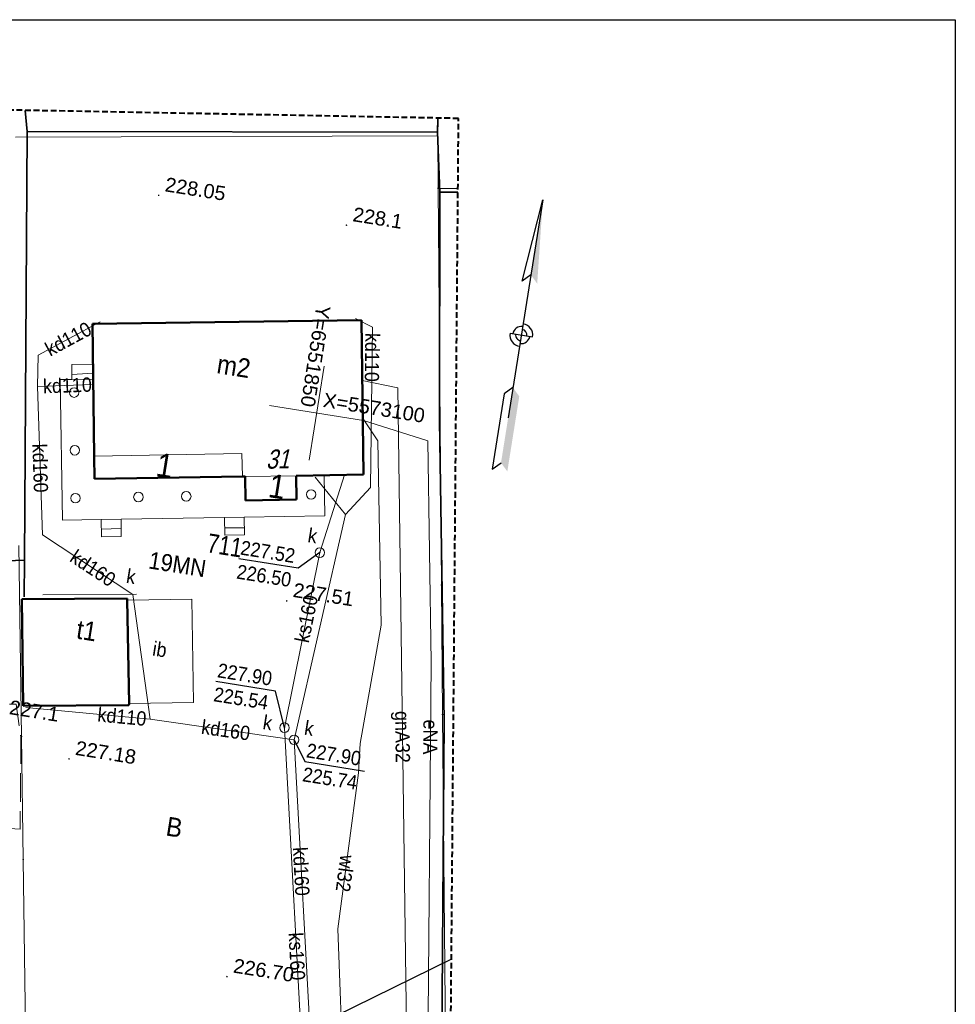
# Model space of a CAD drawing. Extents: x 6551780 to 6552081, y 5572957 to 5573171.
# Tile 19 of 19: x 6552032 to 6552081, y 5573053 to 5573105. Entities that reach past the tile are written whole.
import ezdxf
from ezdxf.enums import TextEntityAlignment as Align

# ---------------------------------------------------------------- set-up
doc = ezdxf.new("R2010")
doc.units = 0
doc.header["$LTSCALE"] = 0.5
for name, pattern in [('2', [0.9, 0.6, -0.3]), ('2 1', [3, 2, -1]), ('219-500', [0, 0]), ('3 1', [4, 3, -1]), ('EGBA', [5, 4, -1]), ('otbt_500', [0, 0]), ('sukl_500', [0, 0])]:
    doc.linetypes.add(name, pattern=pattern)
for name, color, linetype in [('203-punkt graniczny', 7, 'Continuous'), ('211-numer działki ewidencyjnej', 7, 'Continuous'), ('219-działka ewidencyjna', 7, 'Continuous'), ('238-Punkt adresowy budynku', 7, 'Continuous'), ('311-podpora', 7, 'Continuous'), ('312-budynek ewidencyjny', 7, 'Continuous'), ('312-oznaczenie budynku ewidencyjnego-Atr117', 7, 'Continuous'), ('320-blok - kondygnacja nadziemna', 7, 'Continuous'), ('320-blok - kondygnacja nadziemna-Atr25', 7, 'Continuous'), ('352-schody', 7, 'Continuous'), ('inna budowla', 7, 'Continuous'), ('inna budowla-Atr17', 7, 'Continuous'), ('odwodnienie liniowe', 7, 'Continuous'), ('odwodnienie liniowe-Atr17', 7, 'Continuous'), ('ogrodzenie trwałe', 7, 'Continuous'), ('OTRN_O', 7, 'Continuous'), ('przewód elektroenergetyczny (linia)', 7, 'Continuous'), ('przewód elektroenergetyczny (linia)-Atr1', 7, 'Continuous'), ('przewód gazowy', 7, 'Continuous'), ('przewód gazowy-Atr1', 7, 'Continuous'), ('przewód kanalizacyjny', 7, 'Continuous'), ('przewód kanalizacyjny-Atr1', 7, 'Continuous'), ('przewód wodociągowy', 7, 'Continuous'), ('przewód wodociągowy-Atr1', 7, 'Continuous'), ('rzedna', 7, 'Continuous'), ('rzedna-Atr2', 7, 'Continuous'), ('rzedna-Atr3', 7, 'Continuous'), ('Strzałka', 7, 'Continuous'), ('studnia kanalizacyjna', 7, 'Continuous'), ('studnia kanalizacyjna-Atr17', 7, 'Continuous'), ('taras', 7, 'Continuous'), ('Wymiarowanie', 7, 'Continuous')]:
    doc.layers.add(name, color=color, linetype=linetype)
for name, color, linetype, lineweight, true_color in [('EGB', 7, 'Continuous', 20, 0x000000), ('EGB_O', 7, 'Continuous', 20, 0x000000), ('EGUG_O', 7, 'Continuous', 20, 0x000000), ('OTD', 7, 'Continuous', 20, 0x000000), ('OTD_O', 7, 'Continuous', 20, 0x000000), ('OTK', 7, 'Continuous', 20, 0x000000), ('OTK_O', 7, 'Continuous', 20, 0x000000), ('OTRN', 7, 'Continuous', 20, 0x000000), ('OTRS', 7, 'Continuous', 20, 0x000000), ('OTRS_O', 7, 'Continuous', 20, 0x000000), ('OTZ', 7, 'Continuous', 20, 0x000000), ('PARSI', 7, 'Continuous', 20, 0x000000), ('SUK', 7, 'Continuous', 20, 0x803300), ('SUK_O', 7, 'Continuous', 20, 0x803300), ('SUPS', 7, 'Continuous', 20, 0x000000), ('SUPS_O', 7, 'Continuous', 20, 0x000000), ('SUW', 5, 'Continuous', 20, 0x0000ff), ('SUW_O', 5, 'Continuous', 20, 0x0000ff)]:
    doc.layers.add(name, color=color, linetype=linetype, lineweight=lineweight, true_color=true_color)
doc.styles.add('BDOT', font='Arial.ttf', dxfattribs={"width": 0.9})
doc.styles.add('EGiB', font='Arial.ttf', dxfattribs={"width": 0.9})
doc.styles.add('GESUT', font='arial.ttf', dxfattribs={"width": 0.9, "height": 1.5})
doc.styles.add('MZSK', font='Arial.ttf', dxfattribs={"width": 0.9, "height": 0.75})
doc.styles.get("Standard").update_dxf_attribs({"font": 'arial.ttf', "width": 0.9})
doc.linetypes.add('MPNLZ', pattern='A,6,-2,[35,msgB.shx,S=0.016,R=0,X=-1,Y=0],6', length=14)
doc.linetypes.add('OTKB', pattern='A,7,[28,msgB.shx,S=1,R=0,X=0.35,Y=0],-0.7', length=7.7)
doc.linetypes.add('OTOO', pattern='A,7.5,[30,msgB.shx,S=1.28,R=0,X=0,Y=0],7.5', length=15)

# ---------------------------------------------------------------- blocks, each defined once
blk = doc.blocks.new('311')
at = {"color": 0, "linetype": 'Continuous', "lineweight": 0}
blk.add_circle((0, 0), 0.25, dxfattribs=at)
blk = doc.blocks.new('203')
at = {"linetype": 'Continuous', "lineweight": 0}
h = blk.add_hatch(color=0, dxfattribs=at)
edge = h.paths.add_edge_path()
edge.add_arc((0, 0), 0.045, 0, 360)
blk = doc.blocks.new('PW01')
at = {"linetype": 'Continuous', "lineweight": 13}
h = blk.add_hatch(color=0, dxfattribs=at)
edge = h.paths.add_edge_path()
edge.add_arc((0, 0), 0.045, 0, 360)
blk = doc.blocks.new('US15')
at = {"color": 0, "linetype": 'Continuous', "lineweight": 13}
blk.add_circle((0, 0), 0.25, dxfattribs=at)
blk = doc.blocks.new('SUPS_a')
at = {"layer": 'SUPS', "color": 0, "const_width": 0.09, "flags": 128}
blk.add_lwpolyline([(-0.04, 0, 1), (0.04, 0, 1)], format="xyb", close=True, dxfattribs=at)
at = {"layer": 'SUPS_O', "color": 0, "style": 'GESUT', "width": 0.9}
blk.add_attdef('RZG', text='', height=1.5, dxfattribs=at).set_placement((1.37, -0.68), align=Align.MIDDLE_LEFT)
blk.add_attdef('RZD', text='', height=1.5, dxfattribs=at).set_placement((1.37, -2.04), align=Align.TOP_LEFT)
blk = doc.blocks.new('SUKS')
at = {"layer": 'SUK', "color": 0, "lineweight": 18}
blk.add_circle((0, 0), 0.5, dxfattribs=at)
blk = doc.blocks.new('SUWW')
at = {"layer": 'SUW', "color": 0, "const_width": 0.4, "flags": 128}
blk.add_lwpolyline([(-0.2, 0, 1), (0.2, 0, 1)], format="xyb", close=True, dxfattribs=at)
blk = doc.blocks.new('OTZL')
at = {"layer": 'OTZ', "color": 0, "lineweight": 18, "const_width": 0.1}
blk.add_lwpolyline([(-0.05, 0, 1), (0.05, 0, 1)], format="xyb", close=True, dxfattribs=at)
at = {"layer": 'OTZ', "color": 0, "lineweight": 18}
for centre, start, end in [((-0.65, 0.47), 84, 204), ((0.25, 0.76), 12, 132), ((0.8, 0), 300, 60), ((-0.65, -0.47), 156, 276), ((0.25, -0.76), 228, 348)]:
    blk.add_arc(centre, 0.7, start, end, dxfattribs=at)
blk = doc.blocks.new('A$C664B228D')
at = {"layer": 'EGB', "color": 18, "true_color": 0x000000}
for p, q in [((6551824.295, 5573065.836), (6551824.76, 5573062.668)), ((6551824.847, 5573065.522), (6551825.194, 5573063.152)), ((6551825.363, 5573065.444), (6551825.668, 5573063.369)), ((6551825.857, 5573065.524), (6551826.161, 5573063.454))]:
    blk.add_line(p, q, dxfattribs=at)
at = {"layer": 'EGB', "color": 18, "linetype": 'Continuous', "lineweight": 50, "true_color": 0x000000, "flags": 128}
blk.add_lwpolyline([(6551825.96, 5573065.55), (6551826.27, 5573063.46), (6551825.834, 5573063.438), (6551825.233, 5573063.188), (6551824.89, 5573062.87), (6551824.711, 5573062.591), (6551824.564, 5573062.151), (6551824.54, 5573061.92), (6551824.4, 5573061.89), (6551825.75, 5573052.92), (6551835.99, 5573054.41), (6551834.546, 5573064.044), (6551835.03, 5573064.12), (6551834.52, 5573067.54), (6551834.01, 5573067.48), (6551832.55, 5573077.03), (6551822.33, 5573075.5), (6551823.69, 5573066.54), (6551823.82, 5573066.56), (6551823.97, 5573066.215), (6551824.198, 5573065.913), (6551824.53, 5573065.65), (6551824.981, 5573065.468), (6551825.509, 5573065.435)], close=True, dxfattribs=at)
at = {"layer": 'EGB', "color": 18, "linetype": 'EGBA', "lineweight": 50, "true_color": 0x000000, "flags": 128}
blk.add_lwpolyline([(6551823.69, 5573066.54), (6551824.4, 5573061.89), (6551824.54, 5573061.92), (6551824.564, 5573062.151), (6551824.711, 5573062.591), (6551824.89, 5573062.87), (6551825.233, 5573063.188), (6551825.834, 5573063.438), (6551826.27, 5573063.46), (6551825.96, 5573065.55), (6551825.509, 5573065.435), (6551824.981, 5573065.468), (6551824.53, 5573065.65), (6551824.198, 5573065.913), (6551823.97, 5573066.215), (6551823.82, 5573066.56)], close=True, dxfattribs=at)
at = {"layer": 'EGB', "color": 18, "lineweight": 18, "true_color": 0x000000, "flags": 128}
blk.add_lwpolyline([(6551824.579, 5573062.197), (6551824.31, 5573062.29), (6551823.76, 5573066.04), (6551823.97, 5573066.215), (6551824.198, 5573065.913), (6551824.53, 5573065.65), (6551824.981, 5573065.468), (6551825.509, 5573065.435), (6551825.96, 5573065.55), (6551826.27, 5573063.46), (6551825.834, 5573063.438), (6551825.233, 5573063.188), (6551824.89, 5573062.87), (6551824.711, 5573062.591)], close=True, dxfattribs=at)
at = {"layer": 'OTD', "color": 18, "lineweight": 25, "true_color": 0x000000, "flags": 128}
blk.add_lwpolyline([(6551821.98, 5573080.66), (6551824.96, 5573081.11), (6551824.017, 5573087.056), (6551821.05, 5573086.61)], close=True, dxfattribs=at)
at = {"layer": 'OTK', "color": 18, "linetype": '3 1', "lineweight": 18, "true_color": 0x000000, "flags": 128}
blk.add_lwpolyline([(6551829.218, 5573088.387), (6551820.82, 5573086.61), (6551821.81, 5573080.51), (6551830.29, 5573081.78), (6551829.5, 5573086.65)], close=True, dxfattribs=at)
at = {"layer": 'OTK', "color": 18, "linetype": '2 1', "lineweight": 18, "true_color": 0x000000, "flags": 128}
for points in [[(6551837.7, 5573047.7), (6551835.99, 5573054.41), (6551834.546, 5573064.044), (6551835.03, 5573064.12), (6551834.52, 5573067.54), (6551834.01, 5573067.48), (6551832.644, 5573076.417), (6551834.78, 5573075.6), (6551837.775, 5573055.351), (6551839.04, 5573048.57)], [(6551820.03, 5573075.01), (6551821.27, 5573066.22), (6551823.69, 5573066.54), (6551823.82, 5573066.56), (6551823.97, 5573066.215), (6551823.76, 5573066.04), (6551824.271, 5573062.553), (6551822.74, 5573061.86), (6551822.32, 5573061.3), (6551823.47, 5573052.661), (6551824.04, 5573048.75), (6551824.96, 5573042.62), (6551823.74, 5573042.49), (6551823.51, 5573043.77), (6551822.53, 5573050.4), (6551822.07, 5573053.09), (6551820.68, 5573062.22), (6551820.1, 5573066.26), (6551818.86, 5573074.86)]]:
    blk.add_lwpolyline(points, close=True, dxfattribs=at)
at = {"layer": 'OTK', "color": 18, "linetype": 'OTKB', "lineweight": 18, "true_color": 0x000000, "flags": 128}
blk.add_lwpolyline([(6551821.05, 5573062.85), (6551820.87, 5573064.53)], dxfattribs=at)
at = {"layer": 'SUPS', "color": 36, "linetype": 'Continuous', "true_color": 0x803300}
for points in [[(6551816.28, 5573070.27), (6551817.102, 5573068.214), (6551819.915, 5573068.214)], [(6551818.37, 5573057.47), (6551819.094, 5573055.747), (6551821.91, 5573055.747)]]:
    blk.add_lwpolyline(points, dxfattribs=at)
at = {"layer": 'SUPS', "color": 5, "linetype": 'Continuous', "true_color": 0x0000ff}
blk.add_lwpolyline([(6551821.927, 5573061.856), (6551821.993, 5573060.032), (6551824.805, 5573060.032)], dxfattribs=at)
at = {"layer": 'OTZ', "color": 96, "lineweight": 18, "true_color": 0x008000, "xscale": 0.5, "yscale": 0.5, "zscale": 0.5}
blk.add_blockref('OTZL', (6551836.62, 5573043.887, 0.5), dxfattribs=at)
at = {"layer": 'SUPS', "color": 36, "true_color": 0x803300, "xscale": 0.5, "yscale": 0.5, "zscale": 0.5}
for p, values in [((6551816.28, 5573070.27, 226.46), {'RZG': '226.46'}), ((6551818.37, 5573057.47, 226.19), {'RZG': '226.19'})]:
    blk.add_blockref('SUPS_a', p, dxfattribs=at).add_auto_attribs(values)
at = {"layer": 'SUPS', "color": 5, "true_color": 0x0000ff, "xscale": 0.5, "yscale": 0.5, "zscale": 0.5}
blk.add_blockref('SUPS_a', (6551821.927, 5573061.856, 226.3), dxfattribs=at).add_auto_attribs({'RZG': '226.30'})
at = {"layer": 'SUW', "color": 5, "true_color": 0x0000ff, "xscale": 0.5, "yscale": 0.5, "zscale": 0.5}
blk.add_blockref('SUWW', (6551821.927, 5573061.856, 226.3), dxfattribs=at)
at = {"layer": 'EGB_O', "color": 18, "true_color": 0x000000, "char_height": 1, "attachment_point": 5, "style": 'EGiB'}
for s, insert in [('2/4', (6551824.244, 5573064.889)), ('m4', (6551829.553, 5573063.751))]:
    blk.add_mtext(s, dxfattribs=dict(at, insert=insert))
at = {"layer": 'OTD_O', "color": 18, "true_color": 0x000000, "insert": (6551822.827, 5573083.912), "char_height": 0.75, "attachment_point": 5, "style": 'BDOT'}
blk.add_mtext('sm', dxfattribs=at)
at = {"layer": 'OTK_O', "color": 18, "true_color": 0x000000, "insert": (6551827.391, 5573085.156), "char_height": 0.75, "attachment_point": 5, "style": 'BDOT'}
blk.add_mtext('kb.', dxfattribs=at)
at = {"layer": 'OTK_O', "color": 18, "true_color": 0x000000, "char_height": 0.75, "attachment_point": 5, "style": 'BDOT'}
for s, insert, rotation in [('ch.pb.', (6551820.172, 5573070.278), 279.3021), ('ch.kb.', (6551836.608, 5573059.364), 279.737)]:
    blk.add_mtext(s, dxfattribs=dict(at, insert=insert, rotation=rotation))
at = {"layer": 'SUK_O', "color": 36, "true_color": 0x803300, "char_height": 0.75, "attachment_point": 5, "style": 'GESUT'}
for insert in [(6551816.926, 5573069.79), (6551817.683, 5573057.726)]:
    blk.add_mtext('k', dxfattribs=dict(at, insert=insert))
at = {"layer": 'SUW_O', "color": 5, "true_color": 0x0000ff, "insert": (6551822.028, 5573062.46), "char_height": 0.75, "attachment_point": 5, "style": 'GESUT'}
blk.add_mtext('w', dxfattribs=at)
at = {"layer": 'SUK', "color": 36, "lineweight": 18, "true_color": 0x803300, "xscale": 0.5, "yscale": 0.5, "zscale": 0.5}
for p in [(6551816.28, 5573070.27, 226.461), (6551818.37, 5573057.47, 226.186)]:
    blk.add_blockref('SUKS', p, dxfattribs=at)
blk = doc.blocks.new('mzsk')
at = {"layer": 'PARSI', "color": 0}
for p, q in [((0, -5), (0, 5)), ((5, 0), (-5, 0))]:
    blk.add_line(p, q, dxfattribs=at)
blk = doc.blocks.new('OTRS')
at = {"layer": 'OTRS', "color": 0, "lineweight": -3, "const_width": 0.09}
blk.add_lwpolyline([(-0.04, 0, 1), (0.04, 0, 1)], format="xyb", close=True, dxfattribs=at)
at = {"layer": 'OTRS_O', "color": 0, "style": 'BDOT'}
blk.add_attdef('RZEDNA', (0.51, 0.52), '', height=1.5, dxfattribs=at)
blk = doc.blocks.new('OTRN')
at = {"layer": 'OTRN', "color": 0, "const_width": 0.09}
blk.add_lwpolyline([(-0.04, 0, 1), (0.04, 0, 1)], format="xyb", close=True, dxfattribs=at)
at = {"layer": 'OTRN_O', "color": 0, "style": 'BDOT'}
blk.add_attdef('RZEDNA', (0.51, 0.52), '', height=1.5, dxfattribs=at)
blk = doc.blocks.new('A$C664B2598')
at = {"layer": 'Strzałka', "linetype": 'MPNLZ', "lineweight": 25}
blk.add_lwpolyline([(6551861.514, 5573072.763), (6551835.43, 5573054.37), (6551825.84, 5573052.93)], dxfattribs=at)
at = {"layer": 'OTRN', "color": 18, "true_color": 0x000000, "xscale": 0.5, "yscale": 0.5, "zscale": 0.5}
for p, values in [((6551850, 5573110, 228.05), {'RZEDNA': '228.1'}), ((6551836.23, 5573081.57, 227.12), {'RZEDNA': '227.1'})]:
    blk.add_blockref('OTRN', p, dxfattribs=at).add_auto_attribs(values)
at = {"layer": 'OTRS', "color": 18, "true_color": 0x000000, "xscale": 0.5, "yscale": 0.5, "zscale": 0.5}
for p, values in [((6551840, 5573110, 228.05), {'RZEDNA': '228.05'}), ((6551850, 5573090, 227.51), {'RZEDNA': '227.51'}), ((6551840, 5573080, 227.18), {'RZEDNA': '227.18'}), ((6551850, 5573070, 226.7), {'RZEDNA': '226.70'})]:
    blk.add_blockref('OTRS', p, dxfattribs=at).add_auto_attribs(values)
at = {"layer": 'Strzałka', "color": 6, "linetype": 'MPNLZ', "lineweight": 40, "insert": (6551842.514, 5573091.446), "char_height": 0.9, "width": 10.24548, "attachment_point": 1}
blk.add_mtext('19MN', dxfattribs=at)
blk = doc.blocks.new('sdvsdv')
at = {"layer": 'Strzałka'}
for p, q in [((-0.73, 5.52, 286.02), (0.07, 14.32, 286.02)), ((0.07, 14.32, 286.02), (0.07, -8.88, 286.02)), ((0.07, 6.32, 286.02), (-0.73, 5.52, 286.02)), ((-1.13, -0.08, 286.02), (1.27, -0.08, 286.02)), ((0.07, -5.68, 286.02), (-0.73, -6.48, 286.02)), ((-0.73, -6.48, 286.02), (-0.73, -14.48, 286.02)), ((-0.73, -14.48, 286.02), (0.07, -13.68, 286.02))]:
    blk.add_line(p, q, dxfattribs=at)
for radius, start, end in [(1.2, 0, 90), (0.9, 90, 180), (0.6, 0, 90), (1.2, 180, 270), (0.6, 180, 270), (0.9, 270, 0)]:
    blk.add_arc((0.07, -0.08, 286.02), radius, start, end, dxfattribs=at)
for points in [[(0.07, 14.32, 286.02), (0.07, 14.32, 286.02), (0.87, 5.52, 286.02), (0.07, 6.32, 286.02)], [(0.07, -5.68, 286.02), (0.87, -6.48, 286.02), (0.07, -13.68, 286.02), (0.87, -14.48, 286.02)]]:
    blk.add_solid(points, dxfattribs=at)
blk = doc.blocks.new('SEDVADV')
at = {"layer": '219-działka ewidencyjna', "color": 7, "linetype": '219-500', "lineweight": 18}
for points in [[(29.078, 51.621), (29.195, 50.699)], [(30.682, 48.131), (29.645, 47.969)]]:
    blk.add_lwpolyline(points, dxfattribs=at)
at = {"layer": '219-działka ewidencyjna', "color": 7, "linetype": '219-500', "lineweight": 18, "flags": 128}
for points in [[(29.195, 50.699), (7.285, 47.129)], [(29.195, 50.699), (29.645, 47.969)], [(29.645, 47.969), (33.095, 27.399)], [(34.225, 20.689), (33.095, 27.399)], [(10.825, 25.969), (12.545, 16.059)], [(34.225, 20.689), (37.375, 1.969)], [(12.545, 16.059), (13.645, 9.689)], [(13.645, 9.689), (17.105, -10.281)]]:
    blk.add_lwpolyline(points, dxfattribs=at)
at = {"layer": '312-budynek ewidencyjny', "color": 7, "linetype": 'Continuous', "lineweight": 50, "flags": 128}
for points in [[(12.825, 38.079), (26.755, 40.499)], [(26.755, 40.499), (28.135, 32.499)], [(14.005, 31.229), (12.825, 38.079)], [(28.135, 32.499), (24.655, 31.879)], [(24.655, 31.879), (24.875, 30.639)], [(14.205, 30.049), (14.005, 31.229)], [(21.865, 31.389), (14.205, 30.049)], [(22.015, 31.419), (21.865, 31.389)], [(22.225, 30.179), (22.015, 31.419)], [(24.875, 30.639), (22.225, 30.179)], [(11.425, 23.199), (16.885, 24.109)], [(16.885, 24.109), (16.895, 24.019)], [(16.895, 24.019), (17.855, 18.669)], [(12.375, 17.679), (11.425, 23.199)], [(17.855, 18.669), (17.865, 18.579)], [(17.865, 18.579), (12.375, 17.679)]]:
    blk.add_lwpolyline(points, dxfattribs=at)
at = {"layer": '320-blok - kondygnacja nadziemna', "color": 7, "linetype": 'Continuous', "lineweight": 18, "flags": 128}
for points in [[(14.005, 31.229), (14.205, 30.049), (21.865, 31.389), (21.655, 32.579)], [(22.015, 31.419), (22.225, 30.179), (24.875, 30.639), (24.655, 31.879)]]:
    blk.add_lwpolyline(points, close=True, dxfattribs=at)
at = {"layer": '352-schody', "color": 7, "linetype": 'Continuous', "lineweight": 18, "flags": 128}
for points in [[(12.215, 35.019), (12.075, 35.799), (13.185, 35.989), (13.315, 35.209)], [(12.215, 35.019), (12.075, 35.799), (13.185, 35.989), (13.315, 35.209)], [(21.275, 29.119), (22.295, 29.299), (22.455, 28.389), (21.435, 28.209)], [(21.275, 29.119), (22.295, 29.299), (22.455, 28.389), (21.435, 28.209)], [(14.885, 27.999), (15.915, 28.179), (16.075, 27.269), (15.045, 27.089)], [(14.885, 27.999), (15.915, 28.179), (16.075, 27.269), (15.045, 27.089)]]:
    blk.add_lwpolyline(points, close=True, dxfattribs=at)
for points in [[(13.263, 35.522), (12.167, 35.288)], [(22.391, 28.752), (21.369, 28.585)], [(16.001, 27.688), (14.974, 27.494)]]:
    blk.add_lwpolyline(points, dxfattribs=at)
at = {"layer": 'inna budowla', "color": 7, "linetype": 'Continuous', "lineweight": 18, "flags": 128}
blk.add_lwpolyline([(20.245, 24.609), (16.895, 24.019), (17.855, 18.669), (21.195, 19.259)], close=True, dxfattribs=at)
at = {"layer": 'odwodnienie liniowe', "color": 36, "linetype": 'sukl_500', "lineweight": 18, "true_color": 0x803300, "flags": 128}
blk.add_lwpolyline([(12.475, 23.599), (17.345, 24.409)], dxfattribs=at)
at = {"layer": 'ogrodzenie trwałe', "color": 7, "linetype": 'OTOO', "lineweight": 35}
for points in [[(29.155, 50.889), (29.052, 51.617)], [(7.555, 48.608), (7.835, 47.529)], [(29.765, 47.789), (30.711, 47.938)], [(34.365, 20.379), (37.265, 1.279), (37.685, 1.568)]]:
    blk.add_lwpolyline(points, dxfattribs=at)
at = {"layer": 'ogrodzenie trwałe', "color": 7, "linetype": 'OTOO', "lineweight": 35, "flags": 128}
for points in [[(29.155, 50.889), (7.835, 47.529)], [(34.365, 20.379), (31.635, 35.929), (29.765, 47.789), (29.155, 50.889)], [(11.245, 25.249), (7.835, 47.529)], [(-3.945, 22.249), (11.245, 25.249), (11.535, 23.339)]]:
    blk.add_lwpolyline(points, dxfattribs=at)
at = {"layer": 'OTK', "color": 18, "linetype": '3 1', "lineweight": 18, "true_color": 0x000000, "flags": 128}
blk.add_lwpolyline([(-4.445, 10.269), (-2.475, 10.799), (7.745, 12.329), (7.838, 11.716), (9.975, 10.899), (13.235, 11.249), (12.515, 16.039), (11.995, 17.709), (9.385, 17.309), (8.225, 17.179), (5.525, 16.799), (5.484, 17.079), (-2.995, 15.809), (-3.985, 21.909), (-6.635, 21.839), (-5.325, 14.119), (-5.025, 14.179)], close=True, dxfattribs=at)
at = {"layer": 'przewód elektroenergetyczny (linia)', "color": 1, "linetype": 'Continuous', "lineweight": 18, "flags": 128}
blk.add_lwpolyline([(36.575, 0.859), (33.195, 23.319), (31.195, 34.769), (27.645, 35.309)], dxfattribs=at)
at = {"layer": 'przewód gazowy', "color": 52, "linetype": 'Continuous', "lineweight": 18, "true_color": 0xbfbf00, "flags": 128}
blk.add_lwpolyline([(35.615, 0.249), (29.205, 37.289), (27.295, 37.359)], dxfattribs=at)
at = {"layer": 'przewód kanalizacyjny', "color": 36, "linetype": 'Continuous', "lineweight": 18, "true_color": 0x803300, "flags": 128}
for points in [[(26.435, 40.539), (27.395, 40.219), (28.615, 31.879), (27.535, 30.279), (25.645, 31.959)], [(10.485, 34.379), (10.255, 36.009), (13.195, 38.249)], [(10.485, 34.379), (13.265, 34.929)], [(19.085, 18.029), (17.145, 24.369), (11.965, 26.709), (10.485, 34.379)], [(28.755, -13.291), (24.285, -4.791), (30.155, -0.011), (26.125, 18.699), (26.515, 28.079), (27.155, 32.319)], [(29.355, -14.101), (32.235, -1.921), (30.325, 1.469), (26.725, 18.149), (27.535, 30.279)], [(26.725, 18.149), (19.085, 18.029)], [(19.085, 18.029), (12.535, 17.609)]]:
    blk.add_lwpolyline(points, dxfattribs=at)
at = {"layer": 'przewód wodociągowy', "color": 5, "linetype": 'Continuous', "lineweight": 18, "flags": 128}
blk.add_lwpolyline([(40.735, -12.351), (40.585, -12.311), (39.865, -12.121), (39.425, -11.801), (32.005, 0.179), (32.105, 0.849), (30.555, 8.689), (30.335, 16.969), (30.195, 18.499), (30.305, 24.819), (28.605, 34.369), (27.625, 35.429)], dxfattribs=at)
at = {"layer": 'rzedna-Atr2', "color": 36, "true_color": 0x803300, "flags": 128}
for points in [[(26.515, 28.079), (25.515, 27.089), (22.369, 27.089)], [(26.125, 18.699), (25.365, 20.529), (22.187, 20.529)], [(26.725, 18.149), (27.465, 17.109), (30.643, 17.109)]]:
    blk.add_lwpolyline(points, dxfattribs=at)
at = {"layer": 'Strzałka', "color": 204, "linetype": '2', "lineweight": 40}
blk.add_lwpolyline([(30.135, 51.769), (-41.655, 41.719), (-23.695, -71.161), (41.065, -20.901)], close=True, dxfattribs=at)
at = {"layer": 'taras', "color": 7, "linetype": 'otbt_500', "lineweight": 18, "flags": 128}
blk.add_lwpolyline([(11.595, 34.919), (12.215, 35.019), (13.315, 35.209), (14.005, 31.229), (14.205, 30.049), (21.865, 31.389), (22.015, 31.419), (22.225, 30.179), (24.875, 30.639), (24.655, 31.879), (26.105, 32.139), (26.475, 30.029), (22.295, 29.299), (21.275, 29.119), (15.915, 28.179), (14.885, 27.999), (12.885, 27.639)], close=True, dxfattribs=at)
at = {"xscale": 0.5, "yscale": 0.5, "zscale": 0.5}
blk.add_blockref('sdvsdv', (35.149, 41.083), dxfattribs=at)
at = {"layer": '203-punkt graniczny', "color": 7, "linetype": 'Continuous', "lineweight": 18}
for p in [(29.645, 47.969), (33.095, 27.399), (34.225, 20.689), (12.545, 16.059), (13.645, 9.689)]:
    blk.add_blockref('203', p, dxfattribs=at)
at = {"layer": '311-podpora', "color": 7, "linetype": 'Continuous', "lineweight": 18}
for p in [(12.435, 34.359), (12.945, 31.369), (25.585, 31.029), (19.115, 29.899), (16.635, 29.469), (13.375, 28.889)]:
    blk.add_blockref('311', p, dxfattribs=at)
at = {"layer": 'PARSI', "xscale": 0.5, "yscale": 0.5, "zscale": 0.5}
blk.add_blockref('mzsk', (25.195, 35.299), dxfattribs=at)
at = {"layer": 'rzedna', "color": 36, "linetype": 'Continuous', "lineweight": 18, "true_color": 0x803300}
for p in [(26.515, 28.079), (26.125, 18.699), (26.725, 18.149)]:
    blk.add_blockref('PW01', p, dxfattribs=at)
at = {"layer": 'studnia kanalizacyjna', "color": 36, "linetype": 'Continuous', "lineweight": 18, "true_color": 0x803300}
for p in [(26.515, 28.079), (26.125, 18.699), (26.725, 18.149)]:
    blk.add_blockref('US15', p, dxfattribs=at)
at = {"layer": '211-numer działki ewidencyjnej', "color": 7, "linetype": 'Continuous', "lineweight": 18, "width": 0.79}
blk.add_text('711', height=1, dxfattribs=at).set_placement((20.605, 27.169))
at = {"layer": '238-Punkt adresowy budynku', "color": 7, "linetype": 'Continuous', "lineweight": 25, "oblique": 15, "width": 0.79}
blk.add_text('31', height=1, rotation=10.325, dxfattribs=at).set_placement((23.635, 32.099), align=Align.CENTER)
at = {"layer": '312-oznaczenie budynku ewidencyjnego-Atr117', "color": 7, "width": 0.9}
blk.add_text('m2', height=1, dxfattribs=at).set_placement((19.635, 37.049), align=Align.MIDDLE_LEFT)
blk.add_text('t1', height=1, dxfattribs=at).set_placement((14.535, 21.609))
at = {"layer": '320-blok - kondygnacja nadziemna-Atr25', "color": 7, "width": 0.9}
for p in [(17.315, 30.699), (23.325, 30.539)]:
    blk.add_text('1', height=1.25, dxfattribs=at).set_placement(p)
at = {"layer": 'EGUG_O', "color": 96, "true_color": 0x008000, "insert": (20.813, 12.123), "char_height": 1, "attachment_point": 7, "style": 'EGiB'}
blk.add_mtext('B', dxfattribs=at)
at = {"layer": 'inna budowla-Atr17', "color": 7, "width": 0.9}
blk.add_text('ib', height=0.75, dxfattribs=at).set_placement((18.635, 21.359))
at = {"layer": 'odwodnienie liniowe-Atr17', "color": 36, "true_color": 0x803300, "width": 0.9}
blk.add_text('k', height=0.75, dxfattribs=at).set_placement((16.675, 24.909))
at = {"layer": 'przewód elektroenergetyczny (linia)-Atr1', "color": 1, "width": 0.9}
blk.add_text('eNA', height=0.75, rotation=278.558, dxfattribs=at).set_placement((33.645, 20.329), align=Align.MIDDLE_LEFT)
at = {"layer": 'przewód gazowy-Atr1', "color": 52, "true_color": 0xbfbf00, "width": 0.9}
blk.add_text('gnA32', height=0.75, rotation=279.818, dxfattribs=at).set_placement((32.105, 20.539), align=Align.MIDDLE_LEFT)
at = {"layer": 'przewód kanalizacyjny-Atr1', "color": 36, "true_color": 0x803300, "width": 0.9}
for s, rotation, p in [('kd110', 278.322, (27.435, 39.919)), ('kd110', 37.304, (10.665, 36.319)), ('kd110', 11.19, (10.765, 34.429)), ('kd160', 280.921, (11.055, 31.419)), ('kd160', 335.689, (13.695, 25.929)), ('ks160', 87.619, (26.315, 23.279)), ('kd110', 3.669, (16.315, 17.849)), ('kd160', 0.9, (21.815, 18.069)), ('kd160', 282.179, (27.915, 12.629)), ('ks160', 282.155, (28.395, 8.159))]:
    blk.add_text(s, height=0.75, rotation=rotation, dxfattribs=at).set_placement(p, align=Align.MIDDLE_LEFT)
at = {"layer": 'przewód wodociągowy-Atr1', "color": 5, "width": 0.9}
blk.add_text('wl32', height=0.75, rotation=271.522, dxfattribs=at).set_placement((30.455, 12.599), align=Align.MIDDLE_LEFT)
at = {"layer": 'rzedna-Atr2', "color": 36, "true_color": 0x803300, "width": 0.9}
for s, p in [('227.52', (22.369, 27.097)), ('227.90', (22.187, 20.537)), ('227.90', (27.465, 17.116))]:
    blk.add_text(s, height=0.75, dxfattribs=at).set_placement(p, align=Align.BOTTOM_LEFT)
at = {"layer": 'rzedna-Atr3', "color": 36, "true_color": 0x803300, "width": 0.9}
for s, p in [('226.50', (22.369, 25.821)), ('225.54', (22.187, 19.262)), ('225.74', (27.465, 15.841))]:
    blk.add_text(s, height=0.75, dxfattribs=at).set_placement(p, align=Align.BOTTOM_LEFT)
at = {"layer": 'studnia kanalizacyjna-Atr17', "color": 36, "true_color": 0x803300, "width": 0.9}
for p in [(25.765, 28.529), (24.975, 18.449), (27.175, 18.499)]:
    blk.add_text('k', height=0.75, dxfattribs=at).set_placement(p)
at = {"layer": 'Wymiarowanie', "style": 'MZSK'}
blk.add_text('Y=6551850', height=0.75, rotation=270, dxfattribs=at).set_placement((25.045, 35.549), align=Align.TOP_RIGHT)
blk.add_text('X=5573100', height=0.75, dxfattribs=at).set_placement((25.445, 35.449), align=Align.BOTTOM_LEFT)
blk.add_blockref('A$C664B228D', (-6551824.805, -5573064.701))
blk.add_blockref('A$C664B2598', (-6551824.805, -5573064.701))

msp = doc.modelspace()

# ---------------------------------------------------------------- block references
at = {"rotation": 350.9596171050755}
msp.add_blockref('SEDVADV', (6552016.812, 5573053.606), dxfattribs=at)

# ---------------------------------------------------------------- next in the draw order: linework, layer by layer
at = {"flags": 128}
msp.add_lwpolyline([(6551975.83, 5573105.19), (6552080.83, 5573105.19), (6552080.83, 5572956.69), (6551975.83, 5572956.69)], close=True, dxfattribs=at)

doc.saveas('drawing.dxf')
